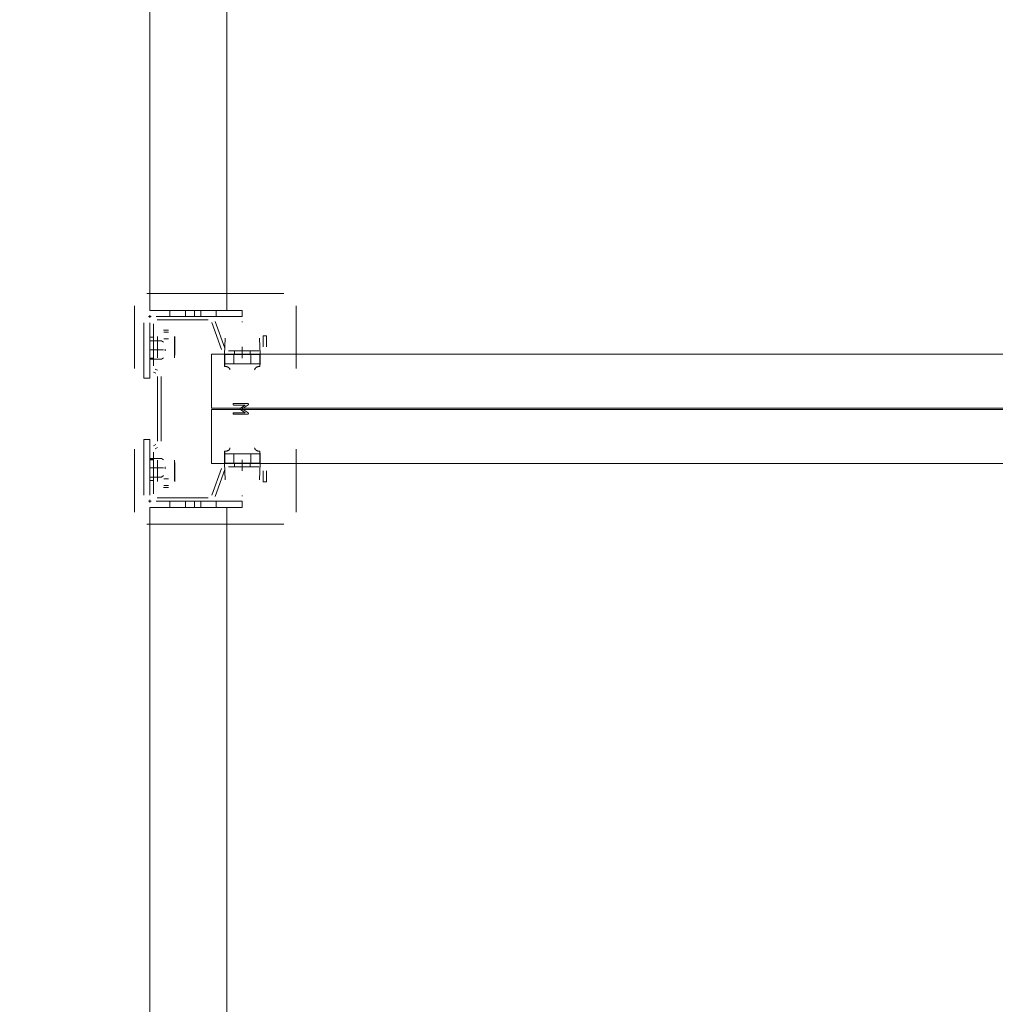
# Model space of a CAD drawing. Header units: millimetres. Extents: x -12989 to 357906, y -50379 to 30884.
# Tile 197 of 256: x 16707 to 17341, y 8204 to 8844. Entities that reach past the tile are written whole.
import ezdxf

# ---------------------------------------------------------------- set-up
doc = ezdxf.new("R2010")
doc.units = ezdxf.units.MM
doc.header["$MEASUREMENT"] = 0
doc.linetypes.add('MITTE2', pattern=[112.5, 75, -12.5, 12.5, -12.5])
doc.layers.add('Nowe_A_WYM_ZEWNETRZNE', color=7, linetype='Continuous')
for name, color, linetype, lineweight in [('Nowe_A_WYM_ZEWNETRZNE_Nr_pióra__1', 7, 'Continuous', 13), ('Nowe_A_WYM_ZEWNETRZNE_Nr_pióra__45', 7, 'Continuous', 15), ('Nowe_A_WYM_ZEWNETRZNE_Nr_pióra__85', 7, 'Continuous', 13), ('Nowe_REGAŁY_Nr_pióra__18', 9, 'Continuous', 13)]:
    doc.layers.add(name, color=color, linetype=linetype, lineweight=lineweight)
doc.styles.add('STYL_AUTOMATYCZNY_3', font='arial.ttf')
doc.dimstyles.new('STYL_AUTOMATYCZNY__1', dxfattribs={"dimtxt": 139.999998, "dimasz": 71.25, "dimexe": 0.18, "dimexo": 0.0625, "dimgap": 0, "dimtad": 1, "dimtih": 1, "dimtoh": 1, "dimdec": 0, "dimlfac": 0.1, "dimzin": 0, "dimdsep": 46, "dimtxsty": 'STYL_AUTOMATYCZNY_3', "dimblk": 'ARROWHEAD_6', "dimblk1": 'ARROWHEAD_6', "dimblk2": 'ARROWHEAD_6', "dimcen": 0.09, "dimse1": 1, "dimse2": 1, "dimclrd": 7, "dimclre": 7, "dimclrt": 7, "dimadec": 0, "dimazin": 0, "dimtfac": 1, "dimtdec": 4, "dimtmove": 0, "dimatfit": 3, "dimfxl": 0, "dimtolj": 1, "dimtzin": 0, "dimarcsym": 0})
doc.dimstyles.new('STYL_AUTOMATYCZNY__2', dxfattribs={"dimtxt": 139.999998, "dimasz": 71.25, "dimexe": 0.18, "dimexo": 0.0625, "dimgap": 0, "dimtad": 1, "dimdec": 0, "dimlfac": 0.1, "dimzin": 0, "dimdsep": 46, "dimtxsty": 'STYL_AUTOMATYCZNY_3', "dimblk": 'ARROWHEAD_6', "dimblk1": 'ARROWHEAD_6', "dimblk2": 'ARROWHEAD_6', "dimcen": 0.09, "dimse1": 1, "dimse2": 1, "dimclrd": 7, "dimclre": 7, "dimclrt": 7, "dimadec": 0, "dimazin": 0, "dimtfac": 1, "dimtdec": 4, "dimtmove": 0, "dimatfit": 3, "dimfxl": 0, "dimtolj": 1, "dimtzin": 0, "dimarcsym": 0})

# ---------------------------------------------------------------- blocks, each defined once
blk = doc.blocks.new('*D264')
at = {"layer": 'Nowe_A_WYM_ZEWNETRZNE_Nr_pióra__45', "color": 7, "linetype": 'Continuous', "lineweight": 15}
for p, q in [((5753.24, 15842.65), (5678.24, 15767.65)), ((36387.5, 15842.65), (36312.5, 15767.65))]:
    blk.add_line(p, q, dxfattribs=at)
at = {"layer": 'Nowe_A_WYM_ZEWNETRZNE_Nr_pióra__85', "color": 7, "linetype": 'Continuous', "lineweight": 13}
for p, q in [((5715.74, 15734.83), (5715.74, 15875.46)), ((36350, 15734.83), (36350, 15875.46)), ((5715.74, 15805.15), (36350, 15805.15))]:
    blk.add_line(p, q, dxfattribs=at)
at = {"layer": 'Nowe_A_WYM_ZEWNETRZNE_Nr_pióra__1', "color": 7, "lineweight": 13, "char_height": 140, "attachment_point": 7, "style": 'STYL_AUTOMATYCZNY_3'}
for s, insert in [('\\A1;{\\pql;\\fArial|b0|i0|c238|p0;\\W1.000000;3\xa0063}', (20685.85, 15833.15)), ('\\A1;{\\pql;\\fArial|b0|i0|c238|p0;\\W1.000000;15}', (36098.94, 15833.15))]:
    blk.add_mtext(s, dxfattribs=dict(at, insert=insert))
blk = doc.blocks.new('ARROWHEAD_6')
at = {"color": 0, "linetype": 'Continuous', "lineweight": 0}
for p, q in [((-0.5, -0.5), (0.5, 0.5)), ((0, 0), (-1, 0))]:
    blk.add_line(p, q, dxfattribs=at)
blk = doc.blocks.new('*D284')
at = {"layer": 'Nowe_A_WYM_ZEWNETRZNE_Nr_pióra__45', "color": 7, "linetype": 'Continuous', "lineweight": 15}
for p, q in [((5753.24, 13180.29), (5678.24, 13105.29)), ((36387.5, 13180.29), (36312.5, 13105.29))]:
    blk.add_line(p, q, dxfattribs=at)
at = {"layer": 'Nowe_A_WYM_ZEWNETRZNE_Nr_pióra__85', "color": 7, "linetype": 'Continuous', "lineweight": 13}
for p, q in [((5715.74, 13072.47), (5715.74, 13213.1)), ((36350, 13072.47), (36350, 13213.1)), ((5715.74, 13142.79), (36350, 13142.79))]:
    blk.add_line(p, q, dxfattribs=at)
at = {"layer": 'Nowe_A_WYM_ZEWNETRZNE_Nr_pióra__1', "color": 7, "lineweight": 13, "char_height": 140, "attachment_point": 7, "style": 'STYL_AUTOMATYCZNY_3'}
for s, insert in [('\\A1;{\\pql;\\fArial|b0|i0|c238|p0;\\W1.000000;3\xa0063}', (20685.85, 13170.79)), ('\\A1;{\\pql;\\fArial|b0|i0|c238|p0;\\W1.000000;15}', (36098.94, 13170.79))]:
    blk.add_mtext(s, dxfattribs=dict(at, insert=insert))
blk = doc.blocks.new('*D404')
at = {"layer": 'Nowe_A_WYM_ZEWNETRZNE_Nr_pióra__45', "color": 7, "linetype": 'Continuous', "lineweight": 15}
for p, q in [((1158.87, 14887.5), (1233.87, 14812.5)), ((1158.87, 7037.35), (1233.87, 6962.35))]:
    blk.add_line(p, q, dxfattribs=at)
at = {"layer": 'Nowe_A_WYM_ZEWNETRZNE_Nr_pióra__85', "color": 7, "linetype": 'Continuous', "lineweight": 13}
for p, q in [((1266.69, 14850), (1126.06, 14850)), ((1196.37, 6999.85), (1196.37, 14850)), ((1266.69, 6999.85), (1126.06, 6999.85))]:
    blk.add_line(p, q, dxfattribs=at)
at = {"layer": 'Nowe_A_WYM_ZEWNETRZNE_Nr_pióra__1', "color": 7, "lineweight": 13, "char_height": 140, "attachment_point": 7, "rotation": 90, "style": 'STYL_AUTOMATYCZNY_3'}
for s, insert in [('\\A1;{\\pql;\\fArial|b0|i0|c238|p0;\\W1.000000;15}', (1168.37, 14598.94)), ('\\A1;{\\pql;\\fArial|b0|i0|c238|p0;\\W1.000000;785}', (1168.37, 10657.97))]:
    blk.add_mtext(s, dxfattribs=dict(at, insert=insert))

msp = doc.modelspace()

# ---------------------------------------------------------------- linework, layer by layer
at = {"layer": 'Nowe_REGAŁY_Nr_pióra__18', "color": 9, "linetype": 'Continuous', "lineweight": 13}
for p, q in [((16792, 8654.99), (16792, 11346.99)), ((16842, 8654.99), (16842, 11346.99)), ((16879, 8665.99), (16790, 8665.99)), ((16879, 8665.99), (16790, 8665.99)), ((16782, 8657.99), (16782, 8617.14)), ((16782, 8657.99), (16782, 8617.14)), ((16792, 8654.99), (16852, 8654.99)), ((16805, 8650.99), (16805, 8654.99)), ((16815, 8650.99), (16815, 8654.99)), ((16821, 8650.99), (16821, 8654.99)), ((16825, 8650.99), (16825, 8654.99)), ((16835, 8650.99), (16835, 8654.99)), ((16852, 8650.99), (16852, 8654.99)), ((16887, 8617.14), (16887, 8657.99)), ((16887, 8617.14), (16887, 8657.99)), ((16792.9, 8650.99), (16791.1, 8650.99)), ((16792.9, 8650.99), (16791.1, 8650.99)), ((16792, 8650.09), (16792, 8651.89)), ((16792, 8650.09), (16792, 8651.89)), ((16852, 8650.99), (16796, 8650.99)), ((16829.87, 8650.99), (16796.75, 8650.99)), ((16829.87, 8650.99), (16796.75, 8650.99)), ((16796.75, 8648.74), (16829.87, 8648.74)), ((16796.75, 8648.74), (16829.87, 8648.74)), ((16788, 8610.99), (16788, 8646.99)), ((16792, 8646.99), (16792, 8610.99)), ((16792, 8646.24), (16792, 8619.03)), ((16792, 8646.24), (16792, 8619.03)), ((16794.25, 8619.03), (16794.25, 8646.24)), ((16794.25, 8619.03), (16794.25, 8646.24)), ((16804.1, 8642.11), (16800.9, 8642.11)), ((16804.1, 8642.11), (16800.9, 8642.11)), ((16832.22, 8647.09), (16838.59, 8629.61)), ((16832.22, 8647.09), (16838.59, 8629.61)), ((16840.7, 8630.38), (16834.34, 8647.86)), ((16840.7, 8630.38), (16834.34, 8647.86)), ((16852.23, 8647.54), (16851.77, 8647.54)), ((16852.23, 8647.54), (16851.77, 8647.54)), ((16794.25, 8637.49), (16792, 8637.49)), ((16794.25, 8637.49), (16792, 8637.49)), ((16796.9, 8638.11), (16796.9, 8625.91)), ((16796.9, 8638.11), (16796.9, 8625.91)), ((16797, 8633.67), (16797, 8637.91)), ((16797, 8633.67), (16797, 8637.91)), ((16804, 8640.74), (16801, 8640.74)), ((16804, 8640.74), (16801, 8640.74)), ((16804, 8636.5), (16801, 8636.5)), ((16804, 8636.5), (16801, 8636.5)), ((16808, 8637.91), (16808, 8633.67)), ((16808, 8637.91), (16808, 8633.67)), ((16808.1, 8625.91), (16808.1, 8638.11)), ((16808.1, 8625.91), (16808.1, 8638.11)), ((16840.88, 8637.02), (16840.5, 8626.25)), ((16840.88, 8637.02), (16840.5, 8626.25)), ((16863.5, 8626.25), (16863.12, 8637.02)), ((16863.5, 8626.25), (16863.12, 8637.02)), ((16865.5, 8638.49), (16865.5, 8631.24)), ((16867.75, 8638.49), (16865.5, 8638.49)), ((16865.5, 8638.49), (16865.5, 8631.24)), ((16867.75, 8638.49), (16865.5, 8638.49)), ((16867.75, 8631.24), (16867.75, 8638.49)), ((16867.75, 8631.24), (16867.75, 8638.49)), ((16791.97, 8629.24), (16800.82, 8629.24)), ((16792, 8635.29), (16799.55, 8635.29)), ((16797, 8633.67), (16797, 8627.09)), ((16797, 8633.67), (16797, 8627.09)), ((16800.92, 8634.3), (16799.55, 8635.29)), ((16801.87, 8629.88), (16801.87, 8628.6)), ((16808, 8627.09), (16808, 8633.67)), ((16808, 8627.09), (16808, 8633.67)), ((16792, 8623.99), (16794.25, 8623.99)), ((16792, 8623.99), (16794.25, 8623.99)), ((16792, 8623.49), (16794.25, 8623.49)), ((16792, 8623.49), (16794.25, 8623.49)), ((16792, 8623.19), (16799.55, 8623.19)), ((16796.9, 8625.91), (16796.99, 8625.91)), ((16796.9, 8625.91), (16796.99, 8625.91)), ((16796.99, 8625.91), (16796.99, 8624.25)), ((16796.99, 8625.91), (16796.99, 8624.25)), ((16796.99, 8624.25), (16797, 8624.25)), ((16796.99, 8624.25), (16797, 8624.25)), ((16797, 8624.26), (16797, 8627.09)), ((16797, 8624.26), (16797, 8627.09)), ((16797, 8624.25), (16797, 8624.26)), ((16797, 8624.25), (16797, 8624.26)), ((16799.55, 8623.19), (16800.92, 8624.18)), ((16808, 8624.26), (16808, 8627.09)), ((16808, 8624.26), (16808, 8627.09)), ((16808, 8624.26), (16808, 8624.25)), ((16808, 8624.26), (16808, 8624.25)), ((16808, 8624.25), (16808.01, 8624.25)), ((16808, 8624.25), (16808.01, 8624.25)), ((16808.01, 8624.25), (16808.01, 8625.91)), ((16808.01, 8625.91), (16808.1, 8625.91)), ((16808.01, 8624.25), (16808.01, 8625.91)), ((16808.01, 8625.91), (16808.1, 8625.91)), ((16840.5, 8626.25), (16840.49, 8626.25)), ((16840.49, 8626.25), (16840.49, 8619.75)), ((16840.5, 8626.25), (16840.49, 8626.25)), ((16840.49, 8626.25), (16840.49, 8619.75)), ((16840.64, 8626.25), (16840.64, 8620.45)), ((16840.64, 8626.25), (16841.05, 8626.25)), ((16840.64, 8626.25), (16840.64, 8620.45)), ((16840.64, 8626.25), (16841.05, 8626.25)), ((16851.94, 8626.25), (16841.05, 8626.25)), ((16851.94, 8626.25), (16841.05, 8626.25)), ((16863, 8628.74), (16843.05, 8628.74)), ((16863, 8628.74), (16843.05, 8628.74)), ((16843.05, 8626.49), (16863, 8626.49)), ((16843.05, 8626.49), (16863, 8626.49)), ((16846.5, 8626.25), (16846.5, 8620.25)), ((16846.5, 8626.25), (16846.5, 8620.25)), ((16846.85, 8626.49), (16846.85, 8628.74)), ((16846.85, 8626.49), (16846.85, 8628.74)), ((16851.94, 8626.25), (16852.06, 8626.25)), ((16851.94, 8626.25), (16852.06, 8626.25)), ((16862.95, 8626.25), (16852.06, 8626.25)), ((16862.95, 8626.25), (16852.06, 8626.25)), ((16857.15, 8626.49), (16857.15, 8628.74)), ((16857.15, 8626.49), (16857.15, 8628.74)), ((16857.5, 8626.25), (16857.5, 8620.25)), ((16857.5, 8626.25), (16857.5, 8620.25)), ((16862.95, 8626.25), (16863.36, 8626.25)), ((16862.95, 8626.25), (16863.36, 8626.25)), ((16863.36, 8620.45), (16863.36, 8626.25)), ((16863.36, 8620.45), (16863.36, 8626.25)), ((16863.51, 8626.25), (16863.5, 8626.25)), ((16863.51, 8626.25), (16863.5, 8626.25)), ((16863.51, 8619.74), (16863.51, 8626.25)), ((16863.51, 8619.74), (16863.51, 8626.25)), ((16796.87, 8616.07), (16795.5, 8616.87)), ((16796.87, 8616.07), (16795.5, 8616.87)), ((16840.53, 8618.56), (16840.53, 8622.02)), ((16840.53, 8618.56), (16840.53, 8622.02)), ((16840.64, 8620.25), (16841.05, 8620.25)), ((16840.64, 8620.25), (16841.05, 8620.25)), ((16841.05, 8620.25), (16851.94, 8620.25)), ((16841.05, 8620.25), (16851.94, 8620.25)), ((16851.94, 8620.25), (16852.06, 8620.25)), ((16851.94, 8620.25), (16852.06, 8620.25)), ((16852.06, 8620.25), (16862.95, 8620.25)), ((16852.06, 8620.25), (16862.95, 8620.25)), ((16862.95, 8620.25), (16863.36, 8620.25)), ((16862.95, 8620.25), (16863.36, 8620.25)), ((16863.47, 8622.01), (16863.47, 8618.55)), ((16863.47, 8622.01), (16863.47, 8618.55)), ((16788, 8610.99), (16792, 8610.99)), ((16794.37, 8614.92), (16795.75, 8614.12)), ((16794.37, 8614.92), (16795.75, 8614.12)), ((16797, 8611.96), (16797, 8570.02)), ((16797, 8611.96), (16797, 8570.02)), ((16799.25, 8570.02), (16799.25, 8611.96)), ((16799.25, 8570.02), (16799.25, 8611.96)), ((16855.5, 8594.49), (16846.5, 8594.49)), ((16855.5, 8594.49), (16846.5, 8594.49)), ((16846.5, 8593.48), (16853.86, 8593.48)), ((16846.5, 8593.48), (16853.86, 8593.48)), ((16853.86, 8593.48), (16850.81, 8591.45)), ((16853.86, 8593.48), (16850.81, 8591.45)), ((16851.91, 8590.99), (16855.78, 8593.56)), ((16851.91, 8590.99), (16855.78, 8593.56)), ((16855.75, 8588.43), (16851.91, 8590.99)), ((16855.75, 8588.43), (16851.91, 8590.99)), ((16853.86, 8588.49), (16846.5, 8588.49)), ((16853.86, 8588.49), (16846.5, 8588.49)), ((16846.5, 8587.49), (16855.5, 8587.49)), ((16846.5, 8587.49), (16855.5, 8587.49)), ((16850.81, 8590.52), (16853.86, 8588.49)), ((16850.81, 8590.52), (16853.86, 8588.49)), ((16788, 8570.99), (16792, 8570.99)), ((16788, 8570.99), (16788, 8534.99)), ((16792, 8534.99), (16792, 8570.99)), ((16795.75, 8567.85), (16794.37, 8567.06)), ((16795.75, 8567.85), (16794.37, 8567.06)), ((16795.5, 8565.11), (16796.87, 8565.91)), ((16795.5, 8565.11), (16796.87, 8565.91)), ((16782, 8564.84), (16782, 8523.99)), ((16782, 8564.84), (16782, 8523.99)), ((16792, 8562.95), (16792, 8535.74)), ((16792, 8562.95), (16792, 8535.74)), ((16792, 8558.79), (16799.55, 8558.79)), ((16794.25, 8535.74), (16794.25, 8562.95)), ((16794.25, 8535.74), (16794.25, 8562.95)), ((16799.55, 8558.79), (16800.92, 8557.8)), ((16840.49, 8562.23), (16840.49, 8555.73)), ((16840.49, 8562.23), (16840.49, 8555.73)), ((16840.53, 8559.96), (16840.53, 8563.42)), ((16840.53, 8559.96), (16840.53, 8563.42)), ((16840.64, 8561.73), (16841.05, 8561.73)), ((16840.64, 8561.73), (16841.05, 8561.73)), ((16840.64, 8561.53), (16840.64, 8555.73)), ((16840.64, 8561.53), (16840.64, 8555.73)), ((16851.94, 8561.73), (16841.05, 8561.73)), ((16851.94, 8561.73), (16841.05, 8561.73)), ((16846.5, 8555.73), (16846.5, 8561.73)), ((16846.5, 8555.73), (16846.5, 8561.73)), ((16851.94, 8561.73), (16852.06, 8561.73)), ((16851.94, 8561.73), (16852.06, 8561.73)), ((16862.95, 8561.73), (16852.06, 8561.73)), ((16862.95, 8561.73), (16852.06, 8561.73)), ((16857.5, 8555.73), (16857.5, 8561.73)), ((16857.5, 8555.73), (16857.5, 8561.73)), ((16862.95, 8561.73), (16863.36, 8561.73)), ((16862.95, 8561.73), (16863.36, 8561.73)), ((16863.36, 8561.73), (16863.36, 8555.73)), ((16863.36, 8561.73), (16863.36, 8555.73)), ((16863.51, 8555.73), (16863.51, 8562.24)), ((16863.51, 8555.73), (16863.51, 8562.24)), ((16887, 8523.99), (16887, 8564.84)), ((16887, 8523.99), (16887, 8564.84)), ((16791.97, 8552.74), (16800.82, 8552.74)), ((16794.25, 8558.49), (16792, 8558.49)), ((16794.25, 8558.49), (16792, 8558.49)), ((16794.25, 8557.99), (16792, 8557.99)), ((16794.25, 8557.99), (16792, 8557.99)), ((16796.99, 8556.06), (16796.9, 8556.06)), ((16796.9, 8556.06), (16796.9, 8543.86)), ((16796.99, 8556.06), (16796.9, 8556.06)), ((16796.9, 8556.06), (16796.9, 8543.86)), ((16796.99, 8557.73), (16796.99, 8556.06)), ((16797, 8557.73), (16796.99, 8557.73)), ((16796.99, 8557.73), (16796.99, 8556.06)), ((16797, 8557.73), (16796.99, 8557.73)), ((16797, 8557.72), (16797, 8557.73)), ((16797, 8557.72), (16797, 8557.73)), ((16797, 8557.72), (16797, 8554.89)), ((16797, 8557.72), (16797, 8554.89)), ((16797, 8548.31), (16797, 8554.89)), ((16797, 8548.31), (16797, 8554.89)), ((16801.87, 8552.1), (16801.87, 8553.38)), ((16808.01, 8557.73), (16808, 8557.73)), ((16808, 8557.73), (16808, 8557.72)), ((16808.01, 8557.73), (16808, 8557.73)), ((16808, 8557.73), (16808, 8557.72)), ((16808, 8557.72), (16808, 8554.89)), ((16808, 8557.72), (16808, 8554.89)), ((16808, 8554.89), (16808, 8548.31)), ((16808, 8554.89), (16808, 8548.31)), ((16808.01, 8556.06), (16808.01, 8557.73)), ((16808.01, 8556.06), (16808.01, 8557.73)), ((16808.1, 8556.06), (16808.01, 8556.06)), ((16808.1, 8556.06), (16808.01, 8556.06)), ((16808.1, 8543.86), (16808.1, 8556.06)), ((16808.1, 8543.86), (16808.1, 8556.06)), ((16838.59, 8552.36), (16832.22, 8534.88)), ((16838.59, 8552.36), (16832.22, 8534.88)), ((16840.49, 8555.73), (16840.5, 8555.73)), ((16840.49, 8555.73), (16840.5, 8555.73)), ((16840.5, 8555.73), (16840.88, 8544.96)), ((16840.5, 8555.73), (16840.88, 8544.96)), ((16840.64, 8555.73), (16841.05, 8555.73)), ((16840.64, 8555.73), (16841.05, 8555.73)), ((16841.05, 8555.73), (16851.94, 8555.73)), ((16841.05, 8555.73), (16851.94, 8555.73)), ((16863, 8555.49), (16843.05, 8555.49)), ((16863, 8555.49), (16843.05, 8555.49)), ((16843.05, 8553.24), (16863, 8553.24)), ((16843.05, 8553.24), (16863, 8553.24)), ((16846.85, 8553.24), (16846.85, 8555.49)), ((16846.85, 8553.24), (16846.85, 8555.49)), ((16851.94, 8555.73), (16852.06, 8555.73)), ((16851.94, 8555.73), (16852.06, 8555.73)), ((16852.06, 8555.73), (16862.95, 8555.73)), ((16852.06, 8555.73), (16862.95, 8555.73)), ((16857.15, 8553.24), (16857.15, 8555.49)), ((16857.15, 8553.24), (16857.15, 8555.49)), ((16862.95, 8555.73), (16863.36, 8555.73)), ((16862.95, 8555.73), (16863.36, 8555.73)), ((16863.12, 8544.96), (16863.5, 8555.73)), ((16863.12, 8544.96), (16863.5, 8555.73)), ((16863.5, 8555.73), (16863.51, 8555.73)), ((16863.5, 8555.73), (16863.51, 8555.73)), ((16792, 8546.69), (16799.55, 8546.69)), ((16797, 8544.06), (16797, 8548.31)), ((16797, 8544.06), (16797, 8548.31)), ((16800.92, 8547.68), (16799.55, 8546.69)), ((16808, 8548.31), (16808, 8544.06)), ((16808, 8548.31), (16808, 8544.06)), ((16834.34, 8534.11), (16840.7, 8551.59)), ((16834.34, 8534.11), (16840.7, 8551.59)), ((16865.5, 8550.74), (16865.5, 8543.49)), ((16865.5, 8550.74), (16865.5, 8543.49)), ((16867.75, 8543.49), (16867.75, 8550.74)), ((16867.75, 8543.49), (16867.75, 8550.74)), ((16792, 8544.49), (16794.25, 8544.49)), ((16792, 8544.49), (16794.25, 8544.49)), ((16800.9, 8539.86), (16804.1, 8539.86)), ((16800.9, 8539.86), (16804.1, 8539.86)), ((16804, 8545.48), (16801, 8545.48)), ((16804, 8545.48), (16801, 8545.48)), ((16804, 8541.24), (16801, 8541.24)), ((16804, 8541.24), (16801, 8541.24)), ((16865.5, 8543.49), (16867.75, 8543.49)), ((16865.5, 8543.49), (16867.75, 8543.49)), ((16829.87, 8533.24), (16796.75, 8533.24)), ((16829.87, 8533.24), (16796.75, 8533.24)), ((16851.77, 8534.44), (16852.23, 8534.44)), ((16851.77, 8534.44), (16852.23, 8534.44)), ((16792.9, 8530.99), (16791.1, 8530.99)), ((16792.9, 8530.99), (16791.1, 8530.99)), ((16792, 8530.09), (16792, 8531.89)), ((16792, 8530.09), (16792, 8531.89)), ((16792, 8526.99), (16852, 8526.99)), ((16792, 5834.99), (16792, 8526.99)), ((16852, 8530.99), (16796, 8530.99)), ((16796.75, 8530.99), (16829.87, 8530.99)), ((16796.75, 8530.99), (16829.87, 8530.99)), ((16805, 8530.99), (16805, 8526.99)), ((16815, 8530.99), (16815, 8526.99)), ((16821, 8530.99), (16821, 8526.99)), ((16825, 8530.99), (16825, 8526.99)), ((16835, 8530.99), (16835, 8526.99)), ((16842, 5834.99), (16842, 8526.99)), ((16852, 8530.99), (16852, 8526.99)), ((16790, 8515.99), (16879, 8515.99)), ((16790, 8515.99), (16879, 8515.99))]:
    msp.add_line(p, q, dxfattribs=at)
at = {"layer": 'Nowe_REGAŁY_Nr_pióra__18', "color": 9, "linetype": 'MITTE2', "lineweight": 13}
for p, q in [((16852, 8623.99), (16852, 8631.24)), ((16852, 8623.99), (16852, 8631.24)), ((16852, 8550.74), (16852, 8557.99)), ((16852, 8550.74), (16852, 8557.99))]:
    msp.add_line(p, q, dxfattribs=at)
at = {"layer": 'Nowe_REGAŁY_Nr_pióra__18', "color": 9, "linetype": 'Continuous', "lineweight": 13}
for points in [[(16832, 8591.49), (16832, 8626.49), (17852, 8626.49), (17852, 8591.49)], [(16832, 8591.49), (16832, 8626.49), (17852, 8626.49), (17852, 8591.49)], [(16832, 8555.49), (16832, 8590.49), (17852, 8590.49), (17852, 8555.49)], [(16832, 8555.49), (16832, 8590.49), (17852, 8590.49), (17852, 8555.49)]]:
    msp.add_lwpolyline(points, close=True, dxfattribs=at)
at = {"layer": 'Nowe_REGAŁY_Nr_pióra__18', "color": 9, "linetype": 'Continuous', "lineweight": 13, "flags": 128}
for points in [[(16840.64, 8626.25), (16840.63, 8626.22), (16840.62, 8626.18), (16840.62, 8626.12), (16840.61, 8626.05), (16840.61, 8625.97), (16840.6, 8625.86), (16840.6, 8625.75), (16840.59, 8625.61), (16840.58, 8625.47), (16840.58, 8625.31), (16840.57, 8625.13), (16840.57, 8624.94), (16840.57, 8624.74), (16840.56, 8624.52), (16840.56, 8624.29), (16840.55, 8624.05), (16840.55, 8623.79), (16840.54, 8623.52), (16840.54, 8623.24), (16840.54, 8622.96), (16840.53, 8622.65), (16840.53, 8622.34), (16840.53, 8622.02)], [(16840.64, 8626.25), (16840.63, 8626.22), (16840.62, 8626.18), (16840.62, 8626.12), (16840.61, 8626.05), (16840.61, 8625.97), (16840.6, 8625.86), (16840.6, 8625.75), (16840.59, 8625.61), (16840.58, 8625.47), (16840.58, 8625.31), (16840.57, 8625.13), (16840.57, 8624.94), (16840.57, 8624.74), (16840.56, 8624.52), (16840.56, 8624.29), (16840.55, 8624.05), (16840.55, 8623.79), (16840.54, 8623.52), (16840.54, 8623.24), (16840.54, 8622.96), (16840.53, 8622.65), (16840.53, 8622.34), (16840.53, 8622.02)], [(16863.36, 8626.25), (16863.37, 8626.22), (16863.38, 8626.18), (16863.38, 8626.12), (16863.39, 8626.05), (16863.39, 8625.96), (16863.4, 8625.86), (16863.41, 8625.74), (16863.41, 8625.61), (16863.42, 8625.46), (16863.42, 8625.3), (16863.43, 8625.13), (16863.43, 8624.94), (16863.43, 8624.73), (16863.44, 8624.51), (16863.44, 8624.28), (16863.45, 8624.04), (16863.45, 8623.78), (16863.46, 8623.51), (16863.46, 8623.23), (16863.46, 8622.94), (16863.47, 8622.64), (16863.47, 8622.33), (16863.47, 8622.01)], [(16863.36, 8626.25), (16863.37, 8626.22), (16863.38, 8626.18), (16863.38, 8626.12), (16863.39, 8626.05), (16863.39, 8625.96), (16863.4, 8625.86), (16863.41, 8625.74), (16863.41, 8625.61), (16863.42, 8625.46), (16863.42, 8625.3), (16863.43, 8625.13), (16863.43, 8624.94), (16863.43, 8624.73), (16863.44, 8624.51), (16863.44, 8624.28), (16863.45, 8624.04), (16863.45, 8623.78), (16863.46, 8623.51), (16863.46, 8623.23), (16863.46, 8622.94), (16863.47, 8622.64), (16863.47, 8622.33), (16863.47, 8622.01)], [(16840.53, 8618.56), (16840.53, 8618.69), (16840.53, 8618.81), (16840.54, 8618.93), (16840.54, 8619.05), (16840.54, 8619.16), (16840.55, 8619.27), (16840.55, 8619.37), (16840.56, 8619.47), (16840.56, 8619.56), (16840.57, 8619.64), (16840.57, 8619.73), (16840.57, 8619.8), (16840.58, 8619.87), (16840.58, 8619.94), (16840.59, 8620), (16840.6, 8620.05), (16840.6, 8620.1), (16840.61, 8620.14), (16840.61, 8620.17), (16840.62, 8620.2), (16840.62, 8620.22), (16840.63, 8620.24), (16840.63, 8620.25)], [(16840.53, 8618.56), (16840.53, 8618.69), (16840.53, 8618.81), (16840.54, 8618.93), (16840.54, 8619.05), (16840.54, 8619.16), (16840.55, 8619.27), (16840.55, 8619.37), (16840.56, 8619.47), (16840.56, 8619.56), (16840.57, 8619.64), (16840.57, 8619.73), (16840.57, 8619.8), (16840.58, 8619.87), (16840.58, 8619.94), (16840.59, 8620), (16840.6, 8620.05), (16840.6, 8620.1), (16840.61, 8620.14), (16840.61, 8620.17), (16840.62, 8620.2), (16840.62, 8620.22), (16840.63, 8620.24), (16840.63, 8620.25)], [(16844, 8616.25), (16843.99, 8616.41), (16843.97, 8616.57), (16843.93, 8616.73), (16843.88, 8616.88), (16843.82, 8617.03), (16843.74, 8617.18), (16843.64, 8617.32), (16843.54, 8617.46), (16843.42, 8617.59), (16843.28, 8617.71), (16843.14, 8617.82), (16842.98, 8617.93), (16842.82, 8618.03), (16842.64, 8618.12), (16842.46, 8618.2), (16842.26, 8618.28), (16842.06, 8618.34), (16841.86, 8618.4), (16841.64, 8618.45), (16841.43, 8618.49), (16841.21, 8618.52), (16840.98, 8618.54), (16840.75, 8618.55), (16840.53, 8618.56)], [(16844, 8616.25), (16843.99, 8616.41), (16843.97, 8616.57), (16843.93, 8616.73), (16843.88, 8616.88), (16843.82, 8617.03), (16843.74, 8617.18), (16843.64, 8617.32), (16843.54, 8617.46), (16843.42, 8617.59), (16843.28, 8617.71), (16843.14, 8617.82), (16842.98, 8617.93), (16842.82, 8618.03), (16842.64, 8618.12), (16842.46, 8618.2), (16842.26, 8618.28), (16842.06, 8618.34), (16841.86, 8618.4), (16841.64, 8618.45), (16841.43, 8618.49), (16841.21, 8618.52), (16840.98, 8618.54), (16840.75, 8618.55), (16840.53, 8618.56)], [(16863.47, 8618.55), (16863.25, 8618.55), (16863.02, 8618.53), (16862.8, 8618.51), (16862.58, 8618.48), (16862.36, 8618.44), (16862.15, 8618.39), (16861.94, 8618.33), (16861.74, 8618.27), (16861.55, 8618.2), (16861.37, 8618.11), (16861.19, 8618.02), (16861.03, 8617.92), (16860.87, 8617.82), (16860.73, 8617.7), (16860.6, 8617.58), (16860.48, 8617.45), (16860.37, 8617.32), (16860.28, 8617.18), (16860.2, 8617.03), (16860.13, 8616.88), (16860.08, 8616.72), (16860.04, 8616.57), (16860.02, 8616.41), (16860.01, 8616.25)], [(16863.47, 8618.55), (16863.25, 8618.55), (16863.02, 8618.53), (16862.8, 8618.51), (16862.58, 8618.48), (16862.36, 8618.44), (16862.15, 8618.39), (16861.94, 8618.33), (16861.74, 8618.27), (16861.55, 8618.2), (16861.37, 8618.11), (16861.19, 8618.02), (16861.03, 8617.92), (16860.87, 8617.82), (16860.73, 8617.7), (16860.6, 8617.58), (16860.48, 8617.45), (16860.37, 8617.32), (16860.28, 8617.18), (16860.2, 8617.03), (16860.13, 8616.88), (16860.08, 8616.72), (16860.04, 8616.57), (16860.02, 8616.41), (16860.01, 8616.25)], [(16863.47, 8618.55), (16863.47, 8618.68), (16863.47, 8618.81), (16863.46, 8618.93), (16863.46, 8619.04), (16863.46, 8619.16), (16863.45, 8619.26), (16863.45, 8619.36), (16863.44, 8619.46), (16863.44, 8619.55), (16863.43, 8619.64), (16863.43, 8619.72), (16863.43, 8619.8), (16863.42, 8619.87), (16863.42, 8619.94), (16863.41, 8619.99), (16863.41, 8620.05), (16863.4, 8620.09), (16863.39, 8620.14), (16863.39, 8620.17), (16863.38, 8620.2), (16863.38, 8620.22), (16863.37, 8620.24), (16863.37, 8620.25)], [(16863.47, 8618.55), (16863.47, 8618.68), (16863.47, 8618.81), (16863.46, 8618.93), (16863.46, 8619.04), (16863.46, 8619.16), (16863.45, 8619.26), (16863.45, 8619.36), (16863.44, 8619.46), (16863.44, 8619.55), (16863.43, 8619.64), (16863.43, 8619.72), (16863.43, 8619.8), (16863.42, 8619.87), (16863.42, 8619.94), (16863.41, 8619.99), (16863.41, 8620.05), (16863.4, 8620.09), (16863.39, 8620.14), (16863.39, 8620.17), (16863.38, 8620.2), (16863.38, 8620.22), (16863.37, 8620.24), (16863.37, 8620.25)], [(16846.5, 8594.49), (16846.46, 8594.49), (16846.42, 8594.48), (16846.38, 8594.48), (16846.35, 8594.47), (16846.31, 8594.46), (16846.28, 8594.46), (16846.25, 8594.44), (16846.22, 8594.43), (16846.2, 8594.42), (16846.17, 8594.4), (16846.15, 8594.38), (16846.13, 8594.36), (16846.11, 8594.34), (16846.09, 8594.32), (16846.07, 8594.29), (16846.06, 8594.26), (16846.04, 8594.24), (16846.03, 8594.2), (16846.02, 8594.17), (16846.01, 8594.14), (16846.01, 8594.1), (16846, 8594.07), (16846, 8594.03), (16846, 8593.99)], [(16846.5, 8594.49), (16846.46, 8594.49), (16846.42, 8594.48), (16846.38, 8594.48), (16846.35, 8594.47), (16846.31, 8594.46), (16846.28, 8594.46), (16846.25, 8594.44), (16846.22, 8594.43), (16846.2, 8594.42), (16846.17, 8594.4), (16846.15, 8594.38), (16846.13, 8594.36), (16846.11, 8594.34), (16846.09, 8594.32), (16846.07, 8594.29), (16846.06, 8594.26), (16846.04, 8594.24), (16846.03, 8594.2), (16846.02, 8594.17), (16846.01, 8594.14), (16846.01, 8594.1), (16846, 8594.07), (16846, 8594.03), (16846, 8593.99)], [(16846, 8593.99), (16846, 8593.94), (16846, 8593.91), (16846.01, 8593.87), (16846.01, 8593.83), (16846.02, 8593.8), (16846.03, 8593.77), (16846.04, 8593.74), (16846.06, 8593.71), (16846.07, 8593.68), (16846.09, 8593.66), (16846.11, 8593.63), (16846.13, 8593.61), (16846.15, 8593.59), (16846.17, 8593.57), (16846.2, 8593.56), (16846.22, 8593.54), (16846.25, 8593.53), (16846.28, 8593.52), (16846.31, 8593.51), (16846.35, 8593.5), (16846.38, 8593.49), (16846.42, 8593.49), (16846.46, 8593.49), (16846.5, 8593.48)], [(16846, 8593.99), (16846, 8593.94), (16846, 8593.91), (16846.01, 8593.87), (16846.01, 8593.83), (16846.02, 8593.8), (16846.03, 8593.77), (16846.04, 8593.74), (16846.06, 8593.71), (16846.07, 8593.68), (16846.09, 8593.66), (16846.11, 8593.63), (16846.13, 8593.61), (16846.15, 8593.59), (16846.17, 8593.57), (16846.2, 8593.56), (16846.22, 8593.54), (16846.25, 8593.53), (16846.28, 8593.52), (16846.31, 8593.51), (16846.35, 8593.5), (16846.38, 8593.49), (16846.42, 8593.49), (16846.46, 8593.49), (16846.5, 8593.48)], [(16850.81, 8591.45), (16850.78, 8591.44), (16850.76, 8591.42), (16850.73, 8591.4), (16850.71, 8591.38), (16850.69, 8591.37), (16850.67, 8591.35), (16850.65, 8591.33), (16850.64, 8591.31), (16850.62, 8591.29), (16850.6, 8591.27), (16850.59, 8591.25), (16850.58, 8591.24), (16850.56, 8591.22), (16850.55, 8591.2), (16850.54, 8591.18), (16850.53, 8591.16), (16850.53, 8591.14), (16850.52, 8591.12), (16850.51, 8591.1), (16850.51, 8591.07), (16850.5, 8591.05), (16850.5, 8591.03), (16850.5, 8591.01), (16850.5, 8590.99)], [(16850.81, 8591.45), (16850.78, 8591.44), (16850.76, 8591.42), (16850.73, 8591.4), (16850.71, 8591.38), (16850.69, 8591.37), (16850.67, 8591.35), (16850.65, 8591.33), (16850.64, 8591.31), (16850.62, 8591.29), (16850.6, 8591.27), (16850.59, 8591.25), (16850.58, 8591.24), (16850.56, 8591.22), (16850.55, 8591.2), (16850.54, 8591.18), (16850.53, 8591.16), (16850.53, 8591.14), (16850.52, 8591.12), (16850.51, 8591.1), (16850.51, 8591.07), (16850.5, 8591.05), (16850.5, 8591.03), (16850.5, 8591.01), (16850.5, 8590.99)], [(16850.5, 8590.99), (16850.5, 8590.97), (16850.5, 8590.95), (16850.5, 8590.92), (16850.51, 8590.9), (16850.51, 8590.88), (16850.52, 8590.86), (16850.53, 8590.84), (16850.53, 8590.82), (16850.54, 8590.8), (16850.55, 8590.78), (16850.56, 8590.76), (16850.58, 8590.74), (16850.59, 8590.72), (16850.6, 8590.7), (16850.62, 8590.68), (16850.64, 8590.66), (16850.65, 8590.64), (16850.67, 8590.62), (16850.69, 8590.6), (16850.71, 8590.59), (16850.73, 8590.57), (16850.76, 8590.55), (16850.78, 8590.53), (16850.81, 8590.52)], [(16850.5, 8590.99), (16850.5, 8590.97), (16850.5, 8590.95), (16850.5, 8590.92), (16850.51, 8590.9), (16850.51, 8590.88), (16850.52, 8590.86), (16850.53, 8590.84), (16850.53, 8590.82), (16850.54, 8590.8), (16850.55, 8590.78), (16850.56, 8590.76), (16850.58, 8590.74), (16850.59, 8590.72), (16850.6, 8590.7), (16850.62, 8590.68), (16850.64, 8590.66), (16850.65, 8590.64), (16850.67, 8590.62), (16850.69, 8590.6), (16850.71, 8590.59), (16850.73, 8590.57), (16850.76, 8590.55), (16850.78, 8590.53), (16850.81, 8590.52)], [(16856, 8593.99), (16856, 8594.03), (16856, 8594.07), (16855.99, 8594.1), (16855.99, 8594.14), (16855.98, 8594.17), (16855.97, 8594.2), (16855.96, 8594.24), (16855.94, 8594.26), (16855.93, 8594.29), (16855.91, 8594.32), (16855.89, 8594.34), (16855.87, 8594.36), (16855.85, 8594.38), (16855.83, 8594.4), (16855.8, 8594.42), (16855.78, 8594.43), (16855.75, 8594.44), (16855.72, 8594.46), (16855.69, 8594.46), (16855.65, 8594.47), (16855.62, 8594.48), (16855.58, 8594.48), (16855.54, 8594.49), (16855.5, 8594.49)], [(16856, 8593.99), (16856, 8594.03), (16856, 8594.07), (16855.99, 8594.1), (16855.99, 8594.14), (16855.98, 8594.17), (16855.97, 8594.2), (16855.96, 8594.24), (16855.94, 8594.26), (16855.93, 8594.29), (16855.91, 8594.32), (16855.89, 8594.34), (16855.87, 8594.36), (16855.85, 8594.38), (16855.83, 8594.4), (16855.8, 8594.42), (16855.78, 8594.43), (16855.75, 8594.44), (16855.72, 8594.46), (16855.69, 8594.46), (16855.65, 8594.47), (16855.62, 8594.48), (16855.58, 8594.48), (16855.54, 8594.49), (16855.5, 8594.49)], [(16855.78, 8593.56), (16855.8, 8593.57), (16855.81, 8593.58), (16855.83, 8593.6), (16855.85, 8593.61), (16855.86, 8593.63), (16855.87, 8593.64), (16855.89, 8593.66), (16855.9, 8593.67), (16855.91, 8593.69), (16855.92, 8593.71), (16855.93, 8593.72), (16855.94, 8593.74), (16855.95, 8593.76), (16855.96, 8593.78), (16855.97, 8593.8), (16855.98, 8593.81), (16855.98, 8593.83), (16855.99, 8593.85), (16855.99, 8593.88), (16855.99, 8593.9), (16856, 8593.92), (16856, 8593.94), (16856, 8593.96), (16856, 8593.99)], [(16855.78, 8593.56), (16855.8, 8593.57), (16855.81, 8593.58), (16855.83, 8593.6), (16855.85, 8593.61), (16855.86, 8593.63), (16855.87, 8593.64), (16855.89, 8593.66), (16855.9, 8593.67), (16855.91, 8593.69), (16855.92, 8593.71), (16855.93, 8593.72), (16855.94, 8593.74), (16855.95, 8593.76), (16855.96, 8593.78), (16855.97, 8593.8), (16855.98, 8593.81), (16855.98, 8593.83), (16855.99, 8593.85), (16855.99, 8593.88), (16855.99, 8593.9), (16856, 8593.92), (16856, 8593.94), (16856, 8593.96), (16856, 8593.99)], [(16846.5, 8588.49), (16846.46, 8588.49), (16846.42, 8588.49), (16846.38, 8588.49), (16846.35, 8588.48), (16846.31, 8588.47), (16846.28, 8588.46), (16846.25, 8588.45), (16846.22, 8588.44), (16846.2, 8588.42), (16846.17, 8588.41), (16846.15, 8588.39), (16846.13, 8588.37), (16846.11, 8588.35), (16846.09, 8588.32), (16846.07, 8588.3), (16846.06, 8588.27), (16846.04, 8588.24), (16846.03, 8588.21), (16846.02, 8588.18), (16846.01, 8588.15), (16846.01, 8588.11), (16846, 8588.07), (16846, 8588.03), (16846, 8587.99)], [(16846.5, 8588.49), (16846.46, 8588.49), (16846.42, 8588.49), (16846.38, 8588.49), (16846.35, 8588.48), (16846.31, 8588.47), (16846.28, 8588.46), (16846.25, 8588.45), (16846.22, 8588.44), (16846.2, 8588.42), (16846.17, 8588.41), (16846.15, 8588.39), (16846.13, 8588.37), (16846.11, 8588.35), (16846.09, 8588.32), (16846.07, 8588.3), (16846.06, 8588.27), (16846.04, 8588.24), (16846.03, 8588.21), (16846.02, 8588.18), (16846.01, 8588.15), (16846.01, 8588.11), (16846, 8588.07), (16846, 8588.03), (16846, 8587.99)], [(16846, 8587.99), (16846, 8587.95), (16846, 8587.91), (16846.01, 8587.88), (16846.01, 8587.84), (16846.02, 8587.81), (16846.03, 8587.77), (16846.04, 8587.74), (16846.06, 8587.71), (16846.07, 8587.69), (16846.09, 8587.66), (16846.11, 8587.64), (16846.13, 8587.62), (16846.15, 8587.6), (16846.17, 8587.58), (16846.2, 8587.56), (16846.22, 8587.55), (16846.25, 8587.53), (16846.28, 8587.52), (16846.31, 8587.51), (16846.35, 8587.51), (16846.38, 8587.5), (16846.42, 8587.5), (16846.46, 8587.49), (16846.5, 8587.49)], [(16846, 8587.99), (16846, 8587.95), (16846, 8587.91), (16846.01, 8587.88), (16846.01, 8587.84), (16846.02, 8587.81), (16846.03, 8587.77), (16846.04, 8587.74), (16846.06, 8587.71), (16846.07, 8587.69), (16846.09, 8587.66), (16846.11, 8587.64), (16846.13, 8587.62), (16846.15, 8587.6), (16846.17, 8587.58), (16846.2, 8587.56), (16846.22, 8587.55), (16846.25, 8587.53), (16846.28, 8587.52), (16846.31, 8587.51), (16846.35, 8587.51), (16846.38, 8587.5), (16846.42, 8587.5), (16846.46, 8587.49), (16846.5, 8587.49)], [(16855.5, 8587.49), (16855.54, 8587.49), (16855.58, 8587.5), (16855.62, 8587.5), (16855.65, 8587.51), (16855.69, 8587.51), (16855.72, 8587.52), (16855.75, 8587.53), (16855.78, 8587.55), (16855.8, 8587.56), (16855.83, 8587.58), (16855.85, 8587.6), (16855.87, 8587.62), (16855.89, 8587.64), (16855.91, 8587.66), (16855.93, 8587.69), (16855.94, 8587.71), (16855.96, 8587.74), (16855.97, 8587.77), (16855.98, 8587.81), (16855.99, 8587.84), (16855.99, 8587.88), (16856, 8587.91), (16856, 8587.95), (16856, 8587.99)], [(16855.5, 8587.49), (16855.54, 8587.49), (16855.58, 8587.5), (16855.62, 8587.5), (16855.65, 8587.51), (16855.69, 8587.51), (16855.72, 8587.52), (16855.75, 8587.53), (16855.78, 8587.55), (16855.8, 8587.56), (16855.83, 8587.58), (16855.85, 8587.6), (16855.87, 8587.62), (16855.89, 8587.64), (16855.91, 8587.66), (16855.93, 8587.69), (16855.94, 8587.71), (16855.96, 8587.74), (16855.97, 8587.77), (16855.98, 8587.81), (16855.99, 8587.84), (16855.99, 8587.88), (16856, 8587.91), (16856, 8587.95), (16856, 8587.99)], [(16856, 8587.99), (16856, 8588.02), (16856, 8588.04), (16856, 8588.06), (16855.99, 8588.08), (16855.99, 8588.1), (16855.98, 8588.12), (16855.98, 8588.14), (16855.97, 8588.16), (16855.96, 8588.18), (16855.96, 8588.2), (16855.95, 8588.22), (16855.94, 8588.24), (16855.93, 8588.25), (16855.91, 8588.27), (16855.9, 8588.29), (16855.89, 8588.31), (16855.87, 8588.32), (16855.86, 8588.34), (16855.84, 8588.36), (16855.83, 8588.37), (16855.81, 8588.39), (16855.79, 8588.4), (16855.77, 8588.42), (16855.75, 8588.43)], [(16856, 8587.99), (16856, 8588.02), (16856, 8588.04), (16856, 8588.06), (16855.99, 8588.08), (16855.99, 8588.1), (16855.98, 8588.12), (16855.98, 8588.14), (16855.97, 8588.16), (16855.96, 8588.18), (16855.96, 8588.2), (16855.95, 8588.22), (16855.94, 8588.24), (16855.93, 8588.25), (16855.91, 8588.27), (16855.9, 8588.29), (16855.89, 8588.31), (16855.87, 8588.32), (16855.86, 8588.34), (16855.84, 8588.36), (16855.83, 8588.37), (16855.81, 8588.39), (16855.79, 8588.4), (16855.77, 8588.42), (16855.75, 8588.43)], [(16840.53, 8563.42), (16840.75, 8563.43), (16840.98, 8563.44), (16841.21, 8563.46), (16841.43, 8563.49), (16841.64, 8563.53), (16841.86, 8563.58), (16842.06, 8563.64), (16842.26, 8563.7), (16842.46, 8563.78), (16842.64, 8563.86), (16842.82, 8563.95), (16842.98, 8564.05), (16843.14, 8564.16), (16843.28, 8564.27), (16843.42, 8564.39), (16843.54, 8564.52), (16843.64, 8564.66), (16843.74, 8564.8), (16843.82, 8564.95), (16843.88, 8565.1), (16843.93, 8565.25), (16843.97, 8565.41), (16843.99, 8565.57), (16844, 8565.73)], [(16840.53, 8563.42), (16840.75, 8563.43), (16840.98, 8563.44), (16841.21, 8563.46), (16841.43, 8563.49), (16841.64, 8563.53), (16841.86, 8563.58), (16842.06, 8563.64), (16842.26, 8563.7), (16842.46, 8563.78), (16842.64, 8563.86), (16842.82, 8563.95), (16842.98, 8564.05), (16843.14, 8564.16), (16843.28, 8564.27), (16843.42, 8564.39), (16843.54, 8564.52), (16843.64, 8564.66), (16843.74, 8564.8), (16843.82, 8564.95), (16843.88, 8565.1), (16843.93, 8565.25), (16843.97, 8565.41), (16843.99, 8565.57), (16844, 8565.73)], [(16860.01, 8565.73), (16860.02, 8565.57), (16860.04, 8565.41), (16860.08, 8565.25), (16860.13, 8565.1), (16860.2, 8564.95), (16860.28, 8564.8), (16860.37, 8564.66), (16860.48, 8564.53), (16860.6, 8564.4), (16860.73, 8564.28), (16860.87, 8564.16), (16861.03, 8564.06), (16861.19, 8563.96), (16861.37, 8563.87), (16861.55, 8563.78), (16861.74, 8563.71), (16861.94, 8563.64), (16862.15, 8563.59), (16862.36, 8563.54), (16862.58, 8563.5), (16862.8, 8563.47), (16863.02, 8563.45), (16863.25, 8563.43), (16863.47, 8563.43)], [(16860.01, 8565.73), (16860.02, 8565.57), (16860.04, 8565.41), (16860.08, 8565.25), (16860.13, 8565.1), (16860.2, 8564.95), (16860.28, 8564.8), (16860.37, 8564.66), (16860.48, 8564.53), (16860.6, 8564.4), (16860.73, 8564.28), (16860.87, 8564.16), (16861.03, 8564.06), (16861.19, 8563.96), (16861.37, 8563.87), (16861.55, 8563.78), (16861.74, 8563.71), (16861.94, 8563.64), (16862.15, 8563.59), (16862.36, 8563.54), (16862.58, 8563.5), (16862.8, 8563.47), (16863.02, 8563.45), (16863.25, 8563.43), (16863.47, 8563.43)], [(16840.53, 8563.42), (16840.53, 8563.29), (16840.53, 8563.17), (16840.54, 8563.05), (16840.54, 8562.93), (16840.54, 8562.82), (16840.55, 8562.71), (16840.55, 8562.61), (16840.56, 8562.51), (16840.56, 8562.42), (16840.57, 8562.33), (16840.57, 8562.25), (16840.57, 8562.18), (16840.58, 8562.11), (16840.58, 8562.04), (16840.59, 8561.98), (16840.6, 8561.93), (16840.6, 8561.88), (16840.61, 8561.84), (16840.61, 8561.81), (16840.62, 8561.78), (16840.62, 8561.76), (16840.63, 8561.74), (16840.63, 8561.73)], [(16840.53, 8563.42), (16840.53, 8563.29), (16840.53, 8563.17), (16840.54, 8563.05), (16840.54, 8562.93), (16840.54, 8562.82), (16840.55, 8562.71), (16840.55, 8562.61), (16840.56, 8562.51), (16840.56, 8562.42), (16840.57, 8562.33), (16840.57, 8562.25), (16840.57, 8562.18), (16840.58, 8562.11), (16840.58, 8562.04), (16840.59, 8561.98), (16840.6, 8561.93), (16840.6, 8561.88), (16840.61, 8561.84), (16840.61, 8561.81), (16840.62, 8561.78), (16840.62, 8561.76), (16840.63, 8561.74), (16840.63, 8561.73)], [(16840.64, 8555.73), (16840.63, 8555.76), (16840.62, 8555.8), (16840.62, 8555.86), (16840.61, 8555.93), (16840.61, 8556.01), (16840.6, 8556.12), (16840.6, 8556.23), (16840.59, 8556.36), (16840.58, 8556.51), (16840.58, 8556.67), (16840.57, 8556.85), (16840.57, 8557.04), (16840.57, 8557.24), (16840.56, 8557.46), (16840.56, 8557.69), (16840.55, 8557.93), (16840.55, 8558.19), (16840.54, 8558.46), (16840.54, 8558.73), (16840.54, 8559.02), (16840.53, 8559.32), (16840.53, 8559.64), (16840.53, 8559.96)], [(16840.64, 8555.73), (16840.63, 8555.76), (16840.62, 8555.8), (16840.62, 8555.86), (16840.61, 8555.93), (16840.61, 8556.01), (16840.6, 8556.12), (16840.6, 8556.23), (16840.59, 8556.36), (16840.58, 8556.51), (16840.58, 8556.67), (16840.57, 8556.85), (16840.57, 8557.04), (16840.57, 8557.24), (16840.56, 8557.46), (16840.56, 8557.69), (16840.55, 8557.93), (16840.55, 8558.19), (16840.54, 8558.46), (16840.54, 8558.73), (16840.54, 8559.02), (16840.53, 8559.32), (16840.53, 8559.64), (16840.53, 8559.96)], [(16863.47, 8563.43), (16863.47, 8563.3), (16863.47, 8563.17), (16863.46, 8563.05), (16863.46, 8562.94), (16863.46, 8562.82), (16863.45, 8562.72), (16863.45, 8562.61), (16863.44, 8562.52), (16863.44, 8562.42), (16863.43, 8562.34), (16863.43, 8562.26), (16863.43, 8562.18), (16863.42, 8562.11), (16863.42, 8562.04), (16863.41, 8561.98), (16863.41, 8561.93), (16863.4, 8561.88), (16863.39, 8561.84), (16863.39, 8561.81), (16863.38, 8561.78), (16863.38, 8561.76), (16863.37, 8561.74), (16863.37, 8561.73)], [(16863.47, 8563.43), (16863.47, 8563.3), (16863.47, 8563.17), (16863.46, 8563.05), (16863.46, 8562.94), (16863.46, 8562.82), (16863.45, 8562.72), (16863.45, 8562.61), (16863.44, 8562.52), (16863.44, 8562.42), (16863.43, 8562.34), (16863.43, 8562.26), (16863.43, 8562.18), (16863.42, 8562.11), (16863.42, 8562.04), (16863.41, 8561.98), (16863.41, 8561.93), (16863.4, 8561.88), (16863.39, 8561.84), (16863.39, 8561.81), (16863.38, 8561.78), (16863.38, 8561.76), (16863.37, 8561.74), (16863.37, 8561.73)]]:
    msp.add_lwpolyline(points, dxfattribs=at)

# ---------------------------------------------------------------- dimensions: what is measured, and where the dimension line sits
at = {"layer": 'Nowe_A_WYM_ZEWNETRZNE', "color": 7, "linetype": 'Continuous', "lineweight": 13}
for base, p2, picture, middle in [((36350, 15805.15), (36350, 14850), '*D264', (20926.01, 15903.15)), ((36350, 13142.79), (36350, 7500), '*D284', (20926.01, 13240.79))]:
    dim = msp.add_linear_dim(base=base, p1=(5715.74, 7500), p2=p2, dimstyle='STYL_AUTOMATYCZNY__1', dxfattribs=at)
    dim.commit()
    dim.dimension.update_dxf_attribs({"geometry": picture, "text_midpoint": middle, "dimtype": 160})
dim = msp.add_linear_dim(base=(1196.37, 14850), p1=(2607.87, 6999.85), p2=(18000, 14850), angle=90, dimstyle='STYL_AUTOMATYCZNY__2', dxfattribs=at)
dim.commit()
dim.dimension.update_dxf_attribs({"geometry": '*D404', "text_midpoint": (1098.37, 10817.79), "dimtype": 160, "text_rotation": 90})

doc.saveas('drawing.dxf')
